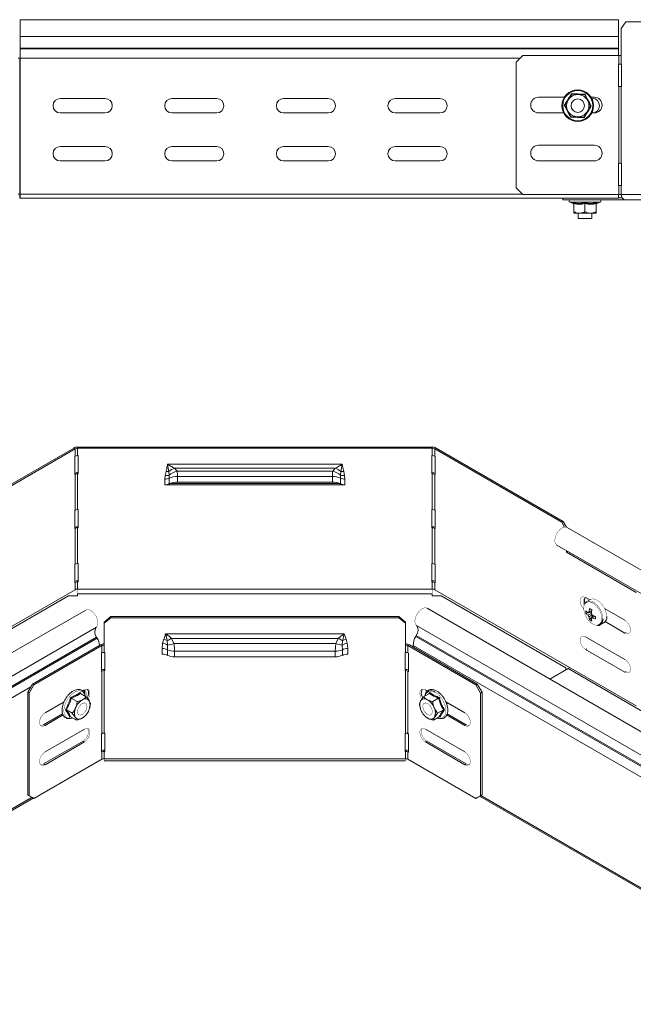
# Model space of a CAD drawing. Header units: millimetres. Extents: x 335 to 1721, y -946 to 550.
# Tile 2 of 12: x 583 to 858, y -687 to -246. Entities that reach past the tile are written whole.
import ezdxf

# ---------------------------------------------------------------- set-up
doc = ezdxf.new("R2010")
doc.units = ezdxf.units.MM
doc.linetypes.add('K5LT32768', pattern=[0])
doc.linetypes.add('K5LT32769', pattern=[0])

msp = doc.modelspace()

# ---------------------------------------------------------------- linework, layer by layer
at = {"color": 7, "linetype": 'K5LT32768', "lineweight": 15}
for p, q in [((851.38, -245.9), (583.38, -245.9)), ((583.38, -253.36), (583.38, -245.9)), ((851.38, -253.36), (851.38, -245.9)), ((854.74, -246.87), (852.62, -249.87)), ((945.96, -246.87), (854.74, -246.87)), ((852.62, -249.87), (852.62, -261.87)), ((583.38, -253.36), (851.38, -253.36)), ((583.38, -258.67), (583.38, -253.36)), ((851.38, -258.67), (851.38, -253.36)), ((583.38, -259.03), (583.38, -258.67)), ((583.38, -258.67), (851.38, -258.67)), ((583.38, -263.16), (583.38, -259.03)), ((583.38, -259.03), (851.38, -259.03)), ((851.38, -259.03), (851.38, -258.67)), ((851.38, -261.87), (851.38, -259.03)), ((583.18, -263.16), (582.51, -263.16)), ((583.18, -324.1), (583.18, -263.16)), ((583.38, -263.16), (583.18, -263.16)), ((583.38, -324.1), (583.38, -263.16)), ((808.56, -261.87), (805.56, -264.87)), ((808.56, -261.87), (851.56, -261.87)), ((851.56, -261.87), (851.56, -265.87)), ((851.56, -261.87), (852.62, -261.87)), ((852.62, -261.87), (852.62, -265.87)), ((805.56, -321.17), (805.56, -264.87)), ((851.56, -265.87), (851.33, -265.87)), ((851.33, -265.87), (851.33, -275.87)), ((851.38, -275.87), (851.38, -265.87)), ((852.62, -265.87), (851.56, -265.87)), ((852.79, -265.87), (852.62, -265.87)), ((852.79, -275.87), (852.79, -265.87)), ((851.33, -275.87), (851.56, -275.87)), ((851.56, -275.87), (851.56, -310.17)), ((851.56, -275.87), (852.62, -275.87)), ((852.62, -275.87), (852.62, -310.17)), ((852.62, -275.87), (852.79, -275.87)), ((601.38, -281.18), (621.38, -281.18)), ((651.38, -281.18), (671.38, -281.18)), ((701.38, -281.18), (721.38, -281.18)), ((751.38, -281.18), (771.38, -281.18)), ((827.11, -280.67), (815.56, -280.67)), ((827.38, -284.15), (828.93, -281.72)), ((828.93, -281.72), (830.49, -279.29)), ((830.36, -279.03), (830.49, -279.29)), ((830.49, -279.29), (833.37, -279.43)), ((833.37, -279.43), (836.26, -279.56)), ((836.42, -279.31), (836.26, -279.56)), ((836.26, -279.56), (837.58, -282.12)), ((837.58, -282.12), (838.91, -284.69)), ((840.56, -280.67), (839.17, -280.67)), ((839.46, -281.17), (839.63, -281.17)), ((827.38, -284.15), (827.08, -284.14)), ((828.7, -286.72), (827.38, -284.15)), ((838.91, -284.69), (837.35, -287.12)), ((839.2, -284.7), (838.91, -284.69)), ((621.38, -287.68), (601.38, -287.68)), ((671.38, -287.68), (651.38, -287.68)), ((721.38, -287.68), (701.38, -287.68)), ((771.38, -287.68), (751.38, -287.68)), ((815.56, -287.67), (826.83, -287.67)), ((830.03, -289.28), (828.7, -286.72)), ((830.03, -289.28), (829.87, -289.53)), ((830.03, -289.28), (832.91, -289.42)), ((832.91, -289.42), (835.8, -289.55)), ((837.35, -287.12), (835.8, -289.55)), ((835.8, -289.55), (835.93, -289.81)), ((839.46, -287.67), (840.56, -287.67)), ((601.38, -302.68), (621.38, -302.68)), ((651.38, -302.68), (671.38, -302.68)), ((701.38, -302.68), (721.38, -302.68)), ((751.38, -302.68), (771.38, -302.68)), ((840.56, -302.17), (815.56, -302.17)), ((621.38, -309.18), (601.38, -309.18)), ((671.38, -309.18), (651.38, -309.18)), ((721.38, -309.18), (701.38, -309.18)), ((771.38, -309.18), (751.38, -309.18)), ((815.56, -309.17), (840.56, -309.17)), ((851.56, -310.17), (851.33, -310.17)), ((851.33, -310.17), (851.33, -320.17)), ((851.38, -320.17), (851.38, -310.17)), ((852.62, -310.17), (851.56, -310.17)), ((852.79, -310.17), (852.62, -310.17)), ((852.79, -320.17), (852.79, -310.17)), ((805.56, -321.17), (808.56, -324.17)), ((851.33, -320.17), (851.56, -320.17)), ((851.56, -320.17), (851.56, -324.17)), ((851.56, -320.17), (852.62, -320.17)), ((852.62, -320.17), (852.62, -324.17)), ((852.62, -320.17), (852.79, -320.17)), ((583.18, -324.1), (582.51, -324.1)), ((583.18, -325.9), (583.18, -324.1)), ((583.38, -324.1), (583.18, -324.1)), ((583.38, -325.9), (583.18, -325.9)), ((583.38, -325.9), (583.38, -324.1)), ((583.38, -325.9), (851.38, -325.9)), ((851.56, -324.17), (808.56, -324.17)), ((826.38, -325.9), (826.38, -326.57)), ((851.38, -325.9), (851.38, -324.17)), ((851.38, -325.67), (853, -325.67)), ((852.62, -324.17), (851.56, -324.17)), ((948.08, -324.17), (852.62, -324.17)), ((826.38, -326.57), (854.32, -326.57)), ((829.65, -327.67), (831.13, -328.21)), ((831.14, -328.17), (831.14, -328.18)), ((831.38, -328.29), (831.38, -331.97)), ((836.38, -327.91), (836.38, -328.29)), ((836.38, -328.29), (836.38, -331.97)), ((841.38, -328.29), (841.38, -331.97)), ((841.62, -328.17), (841.62, -328.18)), ((841.63, -328.21), (843.11, -327.67)), ((949.78, -326.57), (854.32, -326.57)), ((831.38, -332.57), (831.38, -331.97)), ((831.38, -332.57), (833.88, -332.57)), ((833.38, -332.57), (833.38, -335)), ((833.38, -335), (839.38, -335)), ((833.88, -332.57), (838.88, -332.57)), ((841.38, -332.57), (838.88, -332.57)), ((839.38, -335), (839.38, -332.57)), ((841.38, -332.57), (841.38, -331.97)), ((550.48, -470.61), (607.39, -437.76)), ((551.12, -470.98), (608.02, -438.13)), ((608.02, -438.13), (607.39, -437.76)), ((608.02, -438.13), (608.02, -441.39)), ((609.08, -437.35), (609.08, -437.87)), ((609.08, -437.35), (767.99, -437.35)), ((609.08, -441.14), (609.08, -437.87)), ((609.08, -437.87), (767.99, -437.87)), ((767.99, -437.35), (767.99, -437.87)), ((767.99, -437.87), (767.99, -441.14)), ((769.05, -438.13), (769.69, -437.76)), ((769.05, -441.39), (769.05, -438.13)), ((769.05, -438.13), (825.95, -470.98)), ((769.69, -437.76), (826.59, -470.61)), ((608.02, -441.39), (607.86, -441.49)), ((607.86, -441.49), (607.86, -449.65)), ((609.32, -441.14), (609.08, -441.14)), ((609.32, -449.3), (609.32, -441.14)), ((727.64, -445.06), (649.44, -445.06)), ((767.99, -441.14), (767.76, -441.14)), ((767.76, -441.14), (767.76, -449.3)), ((769.22, -441.49), (769.05, -441.39)), ((769.22, -449.65), (769.22, -441.49)), ((607.86, -449.65), (608.02, -449.56)), ((608.02, -449.56), (608.02, -465.6)), ((609.08, -449.3), (609.08, -448.79)), ((609.32, -448.79), (609.08, -448.79)), ((609.08, -465.35), (609.08, -449.3)), ((609.08, -449.3), (609.32, -449.3)), ((648.38, -450.08), (648.74, -448.29)), ((650.03, -448.32), (650.16, -449.95)), ((724.51, -446.85), (652.56, -446.85)), ((652.56, -446.85), (653.66, -448.16)), ((723.42, -448.16), (653.66, -448.16)), ((723.42, -448.16), (724.51, -446.85)), ((726.92, -449.95), (727.04, -448.32)), ((728.33, -448.29), (728.7, -450.08)), ((767.99, -448.79), (767.76, -448.79)), ((767.76, -449.3), (767.99, -449.3)), ((767.99, -448.79), (767.99, -449.3)), ((767.99, -449.3), (767.99, -465.35)), ((769.05, -465.6), (769.05, -449.56)), ((769.05, -449.56), (769.22, -449.65)), ((648.24, -451.68), (648.38, -450.08)), ((648.24, -454.2), (648.24, -451.68)), ((728.83, -454.2), (648.24, -454.2)), ((650.16, -449.95), (650.14, -451.29)), ((650.14, -451.29), (650.14, -453.81)), ((726.64, -453.68), (650.43, -453.68)), ((723.21, -450.52), (653.87, -450.52)), ((653.87, -450.52), (653.87, -453.05)), ((723.21, -453.05), (653.87, -453.05)), ((723.21, -453.05), (723.21, -450.52)), ((726.94, -451.29), (726.92, -449.95)), ((726.94, -453.81), (726.94, -451.29)), ((728.7, -450.08), (728.83, -451.68)), ((728.83, -451.68), (728.83, -454.2)), ((608.02, -465.6), (607.86, -465.7)), ((607.86, -465.7), (607.86, -473.86)), ((609.32, -465.35), (609.08, -465.35)), ((609.32, -473.52), (609.32, -465.35)), ((767.99, -465.35), (767.76, -465.35)), ((767.76, -465.35), (767.76, -473.52)), ((769.22, -465.7), (769.05, -465.6)), ((769.22, -473.86), (769.22, -465.7)), ((825.95, -470.98), (826.59, -470.61)), ((827.21, -473.15), (825.95, -470.98)), ((826.59, -470.61), (828.1, -473.22)), ((607.86, -473.86), (608.02, -473.77)), ((608.02, -473.77), (608.02, -489.81)), ((609.08, -473.52), (609.08, -473)), ((609.32, -473), (609.08, -473)), ((609.08, -489.56), (609.08, -473.52)), ((609.08, -473.52), (609.32, -473.52)), ((767.99, -473), (767.76, -473)), ((767.76, -473.52), (767.99, -473.52)), ((767.99, -473), (767.99, -473.52)), ((767.99, -473.52), (767.99, -489.56)), ((769.05, -489.81), (769.05, -473.77)), ((769.05, -473.77), (769.22, -473.86)), ((1017.88, -582.74), (828.37, -473.34)), ((823.82, -481.22), (1013.33, -590.62)), ((828.08, -484.45), (828.08, -483.68)), ((828.71, -484.08), (828.08, -484.45)), ((859.24, -502.44), (828.08, -484.45)), ((828.71, -484.08), (828.71, -484.05)), ((829.25, -484.39), (828.71, -484.08)), ((608.02, -489.81), (607.86, -489.91)), ((607.86, -489.91), (607.86, -498.08)), ((609.32, -489.56), (609.08, -489.56)), ((609.32, -497.73), (609.32, -489.56)), ((767.99, -489.56), (767.76, -489.56)), ((767.76, -489.56), (767.76, -497.73)), ((769.22, -489.91), (769.05, -489.81)), ((769.22, -498.08), (769.22, -489.91)), ((607.86, -498.08), (608.02, -497.98)), ((608.02, -497.98), (608.02, -501.25)), ((609.08, -497.73), (609.08, -497.21)), ((609.32, -497.21), (609.08, -497.21)), ((609.08, -500.99), (609.08, -497.73)), ((609.08, -497.73), (609.32, -497.73)), ((767.99, -497.21), (767.76, -497.21)), ((767.76, -497.73), (767.99, -497.73)), ((767.99, -497.21), (767.99, -497.73)), ((767.99, -497.73), (767.99, -500.99)), ((769.05, -501.25), (769.05, -497.98)), ((769.05, -497.98), (769.22, -498.08)), ((608.02, -501.25), (548.97, -535.34)), ((767.99, -500.99), (609.08, -500.99)), ((859.24, -553.31), (769.05, -501.25)), ((605.08, -503.95), (549.26, -536.17)), ((609.08, -503.95), (605.08, -503.95)), ((609.08, -503.08), (609.08, -503.95)), ((609.08, -503.08), (767.99, -503.08)), ((767.99, -503.95), (767.99, -503.08)), ((771.99, -503.95), (767.99, -503.95)), ((827.82, -536.17), (771.99, -503.95)), ((838.5, -505.82), (836.61, -504.72)), ((838.85, -505.62), (837.21, -506.57)), ((612.76, -510.32), (423.25, -619.72)), ((955.19, -618.93), (765.69, -509.53)), ((836.78, -511.8), (839.25, -511.32)), ((854.29, -514.93), (845.16, -509.66)), ((621.04, -515.72), (624.04, -513.27)), ((624.04, -513.79), (621.04, -516.24)), ((621.04, -516.24), (621.04, -515.72)), ((624.04, -513.27), (624.04, -513.79)), ((753.04, -513.27), (624.04, -513.27)), ((753.04, -513.79), (624.04, -513.79)), ((753.04, -513.79), (753.04, -513.27)), ((753.04, -513.27), (756.04, -515.72)), ((756.04, -516.24), (753.04, -513.79)), ((756.04, -515.72), (756.04, -516.24)), ((838.46, -514.71), (840.11, -512.81)), ((839.18, -514.03), (839.44, -513.85)), ((845.42, -515.53), (854.29, -520.65)), ((428, -627.46), (617.51, -518.06)), ((621.04, -516.24), (621.04, -526.03)), ((756.04, -516.24), (756.04, -526.03)), ((950.44, -626.67), (760.94, -517.27)), ((843.21, -516.96), (844.85, -516.01)), ((428.13, -631.87), (617.63, -522.47)), ((428.37, -632.3), (617.88, -522.91)), ((617.88, -522.91), (617.63, -522.47)), ((647.2, -525.22), (647.73, -523.42)), ((648.54, -520.97), (728.54, -520.97)), ((649.25, -523.99), (649.41, -526.02)), ((651.2, -523.01), (725.87, -523.01)), ((651.2, -523.01), (652.25, -525.34)), ((724.83, -525.34), (725.87, -523.01)), ((727.66, -526.02), (727.82, -523.99)), ((729.34, -523.42), (729.88, -525.22)), ((760.81, -521.68), (760.57, -522.12)), ((950.07, -631.52), (760.57, -522.12)), ((950.31, -631.08), (760.81, -521.68)), ((836.61, -522.28), (854.29, -532.49)), ((588.93, -543.48), (619.34, -525.92)), ((589.57, -543.84), (619.98, -526.29)), ((619.34, -525.92), (619.98, -526.29)), ((619.98, -526.29), (619.98, -529.55)), ((621.04, -526.03), (621.04, -529.3)), ((646.92, -527.59), (647.2, -525.22)), ((646.92, -530.12), (646.92, -527.59)), ((649.41, -526.02), (649.38, -528.1)), ((649.38, -528.1), (649.38, -530.62)), ((652.25, -525.34), (724.83, -525.34)), ((652.54, -528.74), (724.54, -528.74)), ((652.54, -528.74), (652.54, -531.27)), ((724.54, -531.27), (724.54, -528.74)), ((727.7, -528.1), (727.66, -526.02)), ((727.7, -530.62), (727.7, -528.1)), ((729.88, -525.22), (730.16, -527.59)), ((730.16, -527.59), (730.16, -530.12)), ((756.04, -529.3), (756.04, -526.03)), ((757.74, -525.92), (757.1, -526.29)), ((757.1, -529.55), (757.1, -526.29)), ((787.51, -543.84), (757.1, -526.29)), ((788.14, -543.48), (757.74, -525.92)), ((948.9, -635.56), (759.4, -526.17)), ((759.4, -526.17), (759.4, -526.88)), ((854.29, -538.2), (836.61, -528)), ((619.98, -529.55), (619.81, -529.65)), ((619.81, -529.65), (619.81, -537.82)), ((621.27, -529.3), (621.04, -529.3)), ((621.27, -537.47), (621.27, -529.3)), ((652.54, -531.27), (724.54, -531.27)), ((756.04, -529.3), (755.8, -529.3)), ((755.8, -529.3), (755.8, -537.47)), ((757.1, -529.55), (757.26, -529.65)), ((757.26, -529.65), (757.26, -537.82)), ((619.81, -537.82), (619.98, -537.72)), ((619.98, -537.72), (619.98, -565.73)), ((621.04, -537.47), (621.04, -536.95)), ((621.27, -536.95), (621.04, -536.95)), ((621.04, -537.47), (621.04, -565.47)), ((621.04, -537.47), (621.27, -537.47)), ((756.04, -536.95), (755.8, -536.95)), ((755.8, -537.47), (756.04, -537.47)), ((756.04, -536.95), (756.04, -537.47)), ((756.04, -565.47), (756.04, -537.47)), ((757.1, -565.73), (757.1, -537.72)), ((757.26, -537.82), (757.1, -537.72)), ((820.69, -541.28), (828.84, -536.57)), ((827.82, -537.16), (827.82, -536.17)), ((1018.34, -645.97), (828.84, -536.57)), ((586.81, -547.15), (588.93, -543.48)), ((589.57, -543.84), (587.45, -547.52)), ((588.93, -543.48), (589.57, -543.84)), ((612.19, -546.13), (611.35, -546.62)), ((765.76, -546.64), (764.88, -546.13)), ((787.51, -543.84), (788.14, -543.48)), ((789.63, -547.52), (787.51, -543.84)), ((788.14, -543.48), (790.27, -547.15)), ((587.45, -547.52), (586.81, -547.15)), ((586.81, -593.12), (586.81, -547.15)), ((587.45, -593.49), (587.45, -547.52)), ((606.29, -549.82), (608.9, -551.32)), ((610.37, -547.68), (612.97, -549.18)), ((766.71, -547.68), (764.1, -549.18)), ((766.49, -547.81), (766.86, -547.26)), ((770.79, -549.82), (768.18, -551.32)), ((790.27, -547.15), (789.63, -547.52)), ((789.63, -547.52), (789.63, -593.49)), ((790.27, -547.15), (790.27, -593.12)), ((603.03, -551.42), (594.52, -556.34)), ((604.09, -555.06), (606.69, -556.56)), ((612.72, -552.08), (612.7, -552.07)), ((614.85, -552.29), (614.45, -554.13)), ((614.5, -554.21), (614.52, -554.14)), ((762.56, -554.14), (762.57, -554.21)), ((764.38, -552.07), (764.36, -552.08)), ((772.99, -555.06), (770.38, -556.56)), ((782.56, -556.34), (774.03, -551.41)), ((602.41, -556.76), (593.88, -561.69)), ((594.52, -562.05), (602.68, -557.34)), ((605.9, -558.14), (605.59, -558.27)), ((605.96, -558.16), (608.57, -559.67)), ((609.7, -557.27), (609.72, -557.28)), ((612.31, -557.9), (612.45, -557.76)), ((764.63, -557.76), (764.76, -557.9)), ((767.36, -557.28), (767.38, -557.27)), ((771.11, -558.16), (768.51, -559.67)), ((771.49, -558.27), (771.15, -558.15)), ((774.4, -557.34), (782.56, -562.05)), ((774.66, -556.76), (783.2, -561.69)), ((593.88, -561.69), (594.52, -562.05)), ((612.19, -563.69), (594.52, -573.89)), ((764.88, -563.69), (782.56, -573.89)), ((783.2, -561.69), (782.56, -562.05)), ((619.98, -565.73), (619.81, -565.82)), ((619.81, -565.82), (619.81, -573.99)), ((621.27, -565.47), (621.04, -565.47)), ((621.27, -573.64), (621.27, -565.47)), ((756.04, -565.47), (755.8, -565.47)), ((755.8, -565.47), (755.8, -573.64)), ((757.1, -565.73), (757.26, -565.82)), ((757.26, -565.82), (757.26, -573.99)), ((593.88, -579.24), (611.56, -569.04)), ((594.52, -579.61), (612.19, -569.4)), ((611.56, -569.04), (612.19, -569.4)), ((621.04, -573.64), (621.04, -573.12)), ((621.27, -573.12), (621.04, -573.12)), ((756.04, -573.12), (755.8, -573.12)), ((756.04, -573.12), (756.04, -573.64)), ((765.52, -569.04), (764.88, -569.4)), ((782.56, -579.61), (764.88, -569.4)), ((783.2, -579.24), (765.52, -569.04)), ((619.98, -577.16), (589.57, -594.71)), ((619.81, -573.99), (619.98, -573.89)), ((619.98, -573.89), (619.98, -577.16)), ((621.04, -573.64), (621.04, -576.91)), ((621.04, -573.64), (621.27, -573.64)), ((756.04, -576.91), (621.04, -576.91)), ((755.8, -573.64), (756.04, -573.64)), ((756.04, -576.91), (756.04, -573.64)), ((757.1, -577.16), (757.1, -573.89)), ((757.26, -573.99), (757.1, -573.89)), ((787.51, -594.71), (757.1, -577.16)), ((593.88, -579.24), (594.52, -579.61)), ((621.04, -577.92), (756.04, -577.92)), ((783.2, -579.24), (782.56, -579.61)), ((429.17, -686.94), (589.24, -594.53)), ((586.81, -593.12), (587.45, -593.49)), ((588.93, -594.35), (586.81, -593.12)), ((587.45, -593.49), (589.57, -594.71)), ((589.57, -594.71), (588.93, -594.35)), ((787.51, -594.71), (789.63, -593.49)), ((788.14, -594.35), (787.51, -594.71)), ((790.27, -593.12), (788.14, -594.35)), ((789.2, -593.74), (949.28, -686.15)), ((789.63, -593.49), (790.27, -593.12))]:
    msp.add_line(p, q, dxfattribs=at)
at = {"color": 8, "linetype": 'K5LT32769', "lineweight": 15, "true_color": 0x808080}
for p, q in [((583.38, -263.16), (807.26, -263.16)), ((583.38, -324.1), (808.49, -324.1)), ((843.11, -327.67), (829.65, -327.67)), ((607.86, -449.46), (608.02, -449.56)), ((769.05, -449.56), (769.22, -449.46)), ((607.86, -473.67), (608.02, -473.77)), ((769.05, -473.77), (769.22, -473.67)), ((607.86, -497.88), (608.02, -497.98)), ((769.05, -497.98), (769.22, -497.88)), ((854.81, -520.35), (854.29, -520.65)), ((837.13, -527.7), (836.61, -528)), ((619.81, -537.62), (619.98, -537.72)), ((757.1, -537.72), (757.26, -537.62)), ((854.81, -537.9), (854.29, -538.2)), ((429.54, -636.35), (588.19, -544.77)), ((619.81, -573.8), (619.98, -573.89)), ((757.1, -573.89), (757.26, -573.8)), ((429.54, -686.11), (588.72, -594.22)), ((948.9, -685.32), (789.73, -593.43))]:
    msp.add_line(p, q, dxfattribs=at)
at = {"color": 7, "linetype": 'K5LT32768', "const_width": 0.15}
for points in [[(828.37, -473.34), (827.78, -473.14), (826.93, -473.21), (826.03, -473.61), (825.12, -474.31), (824.3, -475.24), (823.62, -476.35), (823.14, -477.52), (822.9, -478.68), (822.92, -479.73), (823.2, -480.58), (823.72, -481.16), (823.82, -481.22)], [(829.36, -484.72), (829.33, -484.63), (829.25, -484.39)], [(609.08, -500.99), (609.08, -501.25), (609.08, -501.53), (609.08, -501.82), (609.08, -502.11), (609.08, -502.4), (609.08, -502.66), (609.08, -502.89), (609.08, -503.08)], [(767.99, -503.08), (767.99, -502.89), (767.99, -502.66), (767.99, -502.4), (767.99, -502.11), (767.99, -501.82), (767.99, -501.53), (767.99, -501.25), (767.99, -500.99)], [(836.61, -504.72), (835.76, -504.41), (835.02, -504.47), (834.47, -504.92), (834.17, -505.68), (834.17, -506.67), (834.47, -507.77), (835.02, -508.85), (835.76, -509.78), (835.82, -509.83)], [(836.93, -504.91), (836.31, -504.98), (835.79, -505.39), (835.52, -506.1), (835.52, -507.02), (835.79, -508.04), (835.96, -508.42)], [(846.09, -513.26), (845.96, -511.97), (845.57, -510.6), (844.94, -509.24), (844.12, -507.99), (843.16, -506.91), (842.12, -506.08), (841.06, -505.54), (840.04, -505.34), (839.15, -505.48), (838.85, -505.62)], [(617.51, -518.06), (617.98, -517.44), (618.22, -516.55), (618.2, -515.48), (617.93, -514.31), (617.41, -513.14), (616.71, -512.06), (615.87, -511.16), (614.96, -510.5), (614.05, -510.16), (613.23, -510.14), (612.76, -510.32)], [(765.69, -509.53), (765.21, -509.35), (764.39, -509.37), (763.48, -509.71), (762.58, -510.37), (761.73, -511.27), (761.03, -512.35), (760.52, -513.53), (760.24, -514.69), (760.22, -515.76), (760.46, -516.65), (760.94, -517.27)], [(836.15, -507.9), (836.1, -508.02), (835.85, -509.01), (835.85, -510.19), (836.1, -511.49), (836.59, -512.81), (837.29, -514.07), (838.16, -515.2), (839.13, -516.13), (840.15, -516.79), (841.16, -517.15), (841.84, -517.21)], [(854.29, -520.65), (855.13, -520.96), (855.88, -520.9), (856.43, -520.45), (856.72, -519.69), (856.72, -518.7), (856.43, -517.6), (855.88, -516.52), (855.13, -515.59), (854.29, -514.93)], [(843.21, -516.96), (843.3, -516.9), (843.35, -516.86)], [(836.61, -528), (835.76, -527.34), (835.02, -526.41), (834.47, -525.33), (834.17, -524.23), (834.17, -523.23), (834.47, -522.47), (835.02, -522.03), (835.76, -521.96), (836.61, -522.28)], [(854.29, -532.49), (855.13, -533.15), (855.88, -534.07), (856.43, -535.15), (856.72, -536.25), (856.72, -537.25), (856.43, -538.01), (855.88, -538.45), (855.13, -538.52), (854.29, -538.2)], [(612.1, -546.18), (612.21, -546.22), (612.72, -546.63), (613, -547.34), (613, -548.26), (612.8, -549.08)], [(613.8, -550.24), (614.34, -549.18), (614.63, -548.08), (614.63, -547.09), (614.34, -546.32), (613.79, -545.88), (613.04, -545.82), (612.19, -546.13)], [(764.88, -546.13), (764.03, -545.82), (763.29, -545.88), (762.74, -546.32), (762.44, -547.09), (762.44, -548.08), (762.74, -549.18), (763.28, -550.24)], [(765.41, -546.94), (765.45, -546.55), (765.46, -546.47)], [(611.1, -557.17), (611.83, -556.64), (612.48, -555.87), (612.98, -554.96), (613.27, -554.01), (613.3, -553.14), (613.08, -552.46), (612.63, -552.04), (612.01, -551.94), (611.29, -552.17), (610.56, -552.7), (609.91, -553.47), (609.41, -554.38), (609.13, -555.33), (609.09, -556.2), (609.31, -556.88), (609.76, -557.3), (610.38, -557.4), (611.1, -557.17)], [(609.09, -555.9), (609.22, -554.99), (609.59, -554.04), (610.15, -553.17), (610.85, -552.48), (611.58, -552.06), (612.28, -551.95), (612.84, -552.17), (613.21, -552.69), (613.34, -553.46), (613.21, -554.37), (612.84, -555.32), (612.28, -556.19), (611.58, -556.88), (610.85, -557.31), (610.15, -557.41), (609.59, -557.19), (609.22, -556.67), (609.09, -555.9)], [(763.74, -553.46), (763.87, -552.69), (764.24, -552.17), (764.8, -551.95), (765.49, -552.06), (766.23, -552.48), (766.92, -553.17), (767.49, -554.04), (767.85, -554.99), (767.98, -555.9), (767.85, -556.67), (767.49, -557.19), (766.92, -557.41), (766.23, -557.31), (765.49, -556.88), (764.8, -556.19), (764.24, -555.32), (763.87, -554.37), (763.74, -553.46)], [(765.78, -552.17), (765.06, -551.94), (764.44, -552.04), (764, -552.46), (763.78, -553.14), (763.81, -554.01), (764.09, -554.96), (764.59, -555.87), (765.25, -556.64), (765.98, -557.17), (766.7, -557.4), (767.32, -557.3), (767.76, -556.88), (767.98, -556.2), (767.95, -555.33), (767.67, -554.38), (767.17, -553.47), (766.51, -552.7), (765.78, -552.17)], [(594.52, -556.34), (593.67, -557), (592.93, -557.92), (592.37, -559), (592.08, -560.11), (592.08, -561.1), (592.37, -561.86), (592.93, -562.3), (593.67, -562.37), (594.52, -562.05)], [(782.56, -562.05), (783.41, -562.37), (784.15, -562.3), (784.7, -561.86), (785, -561.1), (785, -560.11), (784.7, -559), (784.15, -557.92), (783.41, -557), (782.56, -556.34)], [(593.88, -561.69), (593.03, -562), (592.48, -561.99)], [(611.56, -569.04), (612.41, -568.38), (613.15, -567.45), (613.7, -566.37), (614, -565.27), (614, -564.27), (613.7, -563.51), (613.6, -563.38)], [(612.19, -569.4), (613.04, -568.74), (613.79, -567.82), (614.34, -566.74), (614.63, -565.63), (614.63, -564.64), (614.34, -563.88), (613.79, -563.44), (613.04, -563.37), (612.19, -563.69)], [(764.88, -569.4), (764.03, -568.74), (763.29, -567.82), (762.74, -566.74), (762.44, -565.63), (762.44, -564.64), (762.74, -563.88), (763.29, -563.44), (764.03, -563.37), (764.88, -563.69)], [(765.52, -569.04), (764.67, -568.38), (763.93, -567.45), (763.37, -566.37), (763.08, -565.27), (763.08, -564.27), (763.37, -563.51), (763.48, -563.38)], [(783.2, -561.69), (784.04, -562), (784.6, -561.99)], [(594.52, -573.89), (593.67, -574.55), (592.93, -575.48), (592.37, -576.56), (592.08, -577.66), (592.08, -578.65), (592.37, -579.42), (592.93, -579.86), (593.67, -579.92), (594.52, -579.61)], [(621.04, -577.92), (621.04, -577.89), (621.04, -577.76), (621.04, -577.55), (621.04, -577.26), (621.04, -576.91)], [(756.04, -576.91), (756.04, -577.26), (756.04, -577.55), (756.04, -577.76), (756.04, -577.89), (756.04, -577.92)], [(782.56, -573.89), (783.41, -574.55), (784.15, -575.48), (784.7, -576.56), (785, -577.66), (785, -578.65), (784.7, -579.42), (784.15, -579.86), (783.41, -579.92), (782.56, -579.61)], [(592.48, -579.55), (593.03, -579.56), (593.88, -579.24)], [(784.6, -579.55), (784.04, -579.56), (783.2, -579.24)]]:
    msp.add_lwpolyline(points, dxfattribs=at)
at = {"color": 8, "linetype": 'K5LT32769', "true_color": 0x808080, "const_width": 0.15}
for points in [[(843.98, -514.3), (843.85, -513.05), (843.47, -511.74), (842.87, -510.43), (842.08, -509.23), (841.16, -508.19), (840.15, -507.39), (839.13, -506.87), (838.16, -506.67), (837.29, -506.81), (836.59, -507.27), (836.15, -507.9)], [(844.45, -514.21), (844.32, -512.92), (843.92, -511.55), (843.3, -510.19), (842.48, -508.94), (841.52, -507.86), (840.47, -507.03), (839.41, -506.49), (838.4, -506.29), (837.5, -506.43), (837.19, -506.58)], [(612.38, -548.84), (612.35, -548.67), (611.96, -547.71), (611.34, -547.01), (610.53, -546.61), (609.56, -546.54), (608.5, -546.8), (607.4, -547.38), (606.31, -548.25), (605.3, -549.35), (604.43, -550.63), (603.73, -552.02), (603.24, -553.44), (603, -554.83), (603.01, -556.1), (603.28, -557.18), (603.79, -558.02), (604.51, -558.57), (605.4, -558.8), (606.42, -558.71), (606.75, -558.61)], [(770.33, -558.61), (771.18, -558.8), (772.14, -558.73), (772.95, -558.33), (773.57, -557.63), (773.96, -556.66), (774.1, -555.48), (773.99, -554.15), (773.62, -552.73), (773.03, -551.31), (772.23, -549.97), (771.28, -548.77), (770.23, -547.78), (769.13, -547.06)]]:
    msp.add_lwpolyline(points, dxfattribs=at)
at = {"color": 7, "linetype": 'K5LT32768', "lineweight": 15}
for radius in [7.1, 6.73, 3]:
    msp.add_circle((833.14, -284.42), radius, dxfattribs=at)
for centre, radius, start, end in [((601.38, -284.43), 3.25, 90, 270), ((621.38, -284.43), 3.25, 270, 90), ((651.38, -284.43), 3.25, 90, 270), ((671.38, -284.43), 3.25, 270, 90), ((701.38, -284.43), 3.25, 90, 270), ((721.38, -284.43), 3.25, 270, 90), ((751.38, -284.43), 3.25, 90, 270), ((771.38, -284.43), 3.25, 270, 90), ((815.56, -284.17), 3.5, 90, 270), ((833.14, -284.42), 5, 147.3624, 207.3624), ((833.14, -284.42), 5, 87.3624, 147.3624), ((833.14, -284.42), 5, 27.3624, 87.3624), ((833.14, -284.42), 5, 327.3624, 27.3624), ((839.63, -284.42), 3.25, 270, 90), ((840.56, -284.17), 3.5, 270, 90), ((833.14, -284.42), 5, 207.3624, 267.3624), ((833.14, -284.42), 5, 267.3624, 327.3624), ((601.38, -305.93), 3.25, 90, 270), ((621.38, -305.93), 3.25, 270, 90), ((651.38, -305.93), 3.25, 90, 270), ((671.38, -305.93), 3.25, 270, 90), ((701.38, -305.93), 3.25, 90, 270), ((721.38, -305.93), 3.25, 270, 90), ((751.38, -305.93), 3.25, 90, 270), ((771.38, -305.93), 3.25, 270, 90), ((815.56, -305.67), 3.5, 90, 270), ((840.56, -305.67), 3.5, 270, 90), ((854.74, -324.47), 2.14, 171.9497, 258.5783), ((829.85, -327.14), 0.567, 90, 250), ((831.02, -328.55), 0.36, 7.1727, 72.3313), ((841.74, -328.55), 0.36, 108.0655, 172.8595), ((842.91, -327.14), 0.567, 290, 90), ((609.01, -440.82), 3.46, 88.8561, 118.0406), ((609.04, -440.04), 2.16, 88.8557, 118.041), ((768.06, -440.82), 3.46, 61.9601, 91.1439), ((768.04, -440.04), 2.16, 61.96, 91.1441), ((609.04, -443.3), 2.16, 88.8557, 118.041), ((768.04, -443.3), 2.16, 61.96, 91.1441), ((609.06, -452.58), 3.79, 89.5869, 108.4398), ((609.04, -451.47), 2.16, 88.8557, 118.041), ((649.5, -443.76), 4.59, 260.5521, 276.6715), ((654.86, -453.72), 7.25, 108.5037, 131.8069), ((655.12, -455.33), 7.32, 101.5348, 132.6865), ((721.95, -455.33), 7.32, 47.3136, 78.4648), ((722.21, -453.72), 7.25, 48.1921, 71.4972), ((727.58, -443.76), 4.59, 263.3288, 279.4483), ((768.02, -452.58), 3.79, 71.5598, 90.4142), ((768.04, -451.47), 2.16, 61.96, 91.1441), ((648.3, -447.15), 4.52, 269.2599, 293.9531), ((648.3, -449.68), 4.52, 269.2599, 293.9531), ((648.96, -445.82), 4.3, 262.2587, 286.2225), ((653.75, -459.42), 8.9, 89.2592, 113.954), ((652.98, -459.87), 6.69, 112.4027, 115.1712), ((653.78, -462.16), 9.11, 89.4515, 111.5216), ((723.33, -459.42), 8.9, 66.0463, 90.7407), ((723.3, -462.16), 9.11, 68.4786, 90.5483), ((724.08, -459.89), 6.71, 64.8348, 67.5945), ((728.12, -445.82), 4.3, 253.7772, 277.7423), ((728.77, -447.15), 4.52, 246.0459, 270.7407), ((728.77, -449.68), 4.52, 246.0459, 270.7407), ((609.04, -467.51), 2.16, 88.8557, 118.041), ((768.04, -467.51), 2.16, 61.96, 91.1441), ((609.06, -476.79), 3.79, 89.5869, 108.4398), ((609.04, -475.68), 2.16, 88.8557, 118.041), ((768.02, -476.79), 3.79, 71.5598, 90.4142), ((768.04, -475.68), 2.16, 61.96, 91.1441), ((609.04, -491.72), 2.16, 88.8557, 118.041), ((768.04, -491.72), 2.16, 61.96, 91.1441), ((609.06, -501), 3.79, 89.5869, 108.4398), ((609.04, -499.89), 2.16, 88.8557, 118.041), ((768.02, -501), 3.79, 71.5598, 90.4142), ((768.04, -499.89), 2.16, 61.96, 91.1441), ((609.04, -503.16), 2.16, 88.8557, 118.041), ((768.04, -503.16), 2.16, 61.96, 91.1441), ((838.64, -506.32), 2.55, 146.6646, 205.6598), ((843.71, -511.22), 6.96, 175.2207, 184.7793), ((841.64, -506.31), 6.51, 221.6656, 233.1256), ((838.19, -511.79), 0.53, 91.1092, 148.9016), ((850.71, -512.67), 12.62, 166.2357, 173.6063), ((849.33, -491.99), 20.75, 238.402, 241.6033), ((851.72, -513.25), 12.62, 166.2357, 173.6063), ((841.64, -507.47), 6.51, 221.6656, 233.1256), ((840.15, -511.79), 2.58, 200.0881, 219.9119), ((844.64, -512.67), 6.51, 186.8771, 198.3362), ((842.43, -509), 6.96, 235.2228, 244.7826), ((837.2, -513.5), 2.58, 20.0881, 39.9119), ((839.17, -513.5), 0.53, 271.1092, 328.9016), ((845.65, -513.25), 6.51, 186.8771, 198.3362), ((844.68, -501.05), 12.62, 246.3963, 253.7664), ((844.68, -502.21), 12.62, 246.3963, 253.7664), ((861.89, -513.74), 20.75, 178.3991, 181.6009), ((843.23, -513.62), 2.89, 304.2031, 7.1091), ((620.56, -520.18), 3.72, 145.2363, 218.0458), ((757.88, -519.39), 3.72, 321.9542, 34.7637), ((609.87, -527.47), 9.22, 8.3826, 29.6798), ((646.07, -530.21), 6.99, 62.9196, 76.2458), ((641.3, -505.68), 19.96, 293.4942, 299.7548), ((735.78, -505.69), 19.96, 240.2453, 246.5062), ((731, -530.21), 6.99, 103.7536, 117.08), ((767.98, -526.45), 8.59, 149.7173, 178.1225), ((620.97, -528.98), 3.46, 88.8557, 118.0403), ((620.99, -528.2), 2.16, 88.8567, 118.0397), ((646.99, -533.47), 5.88, 66.0466, 90.7405), ((646.11, -531.72), 6.59, 59.8936, 80.4661), ((652.44, -521.21), 7.54, 246.0463, 270.7404), ((646.86, -509.09), 17.12, 278.57, 288.3456), ((724.64, -521.21), 7.54, 269.2594, 293.9537), ((730.22, -509.09), 17.13, 251.6545, 261.4298), ((730.97, -531.72), 6.59, 99.5339, 120.1062), ((730.08, -533.47), 5.88, 89.2596, 113.9535), ((756.11, -528.98), 3.46, 61.9603, 91.1437), ((756.08, -528.2), 2.16, 61.9606, 91.1436), ((620.99, -531.46), 2.16, 88.8567, 118.0397), ((646.99, -536), 5.88, 66.0466, 90.7405), ((652.44, -523.73), 7.54, 246.0463, 270.7404), ((724.64, -523.73), 7.54, 269.2594, 293.9537), ((730.08, -536), 5.88, 89.2596, 113.9535), ((756.08, -531.46), 2.16, 61.9606, 91.1436), ((621.01, -540.74), 3.79, 89.5851, 108.4409), ((620.99, -539.63), 2.16, 88.8567, 118.0397), ((756.07, -540.74), 3.79, 71.5598, 90.4138), ((756.08, -539.63), 2.16, 61.9606, 91.1436), ((828.11, -535.44), 1.35, 302.4418, 333.5068), ((610.03, -547.48), 2.38, 343.8048, 31.9997), ((610.58, -547.51), 3.46, 322.4782, 29.125), ((766.49, -547.51), 3.45, 150.8483, 217.23), ((615.18, -556.93), 7.48, 120.6991, 158.4961), ((612.61, -552.19), 2.11, 35.0548, 126.5092), ((609.87, -552.9), 4.86, 332.3444, 23.1897), ((767.21, -552.9), 4.86, 156.8107, 207.6556), ((764.46, -552.19), 2.11, 53.4913, 144.9444), ((761.9, -556.93), 7.48, 21.5039, 59.3009), ((612.53, -556.44), 4.86, 152.3449, 203.1892), ((607.22, -552.41), 7.48, 300.6991, 338.4961), ((769.86, -552.41), 7.48, 201.5038, 239.3009), ((764.55, -556.44), 4.86, 336.8108, 27.6555), ((771.53, -552.27), 3.08, 350.4984, 10.4107), ((609.78, -557.15), 2.11, 215.055, 306.509), ((767.3, -557.15), 2.11, 233.4914, 324.9441), ((620.99, -567.64), 2.16, 88.8567, 118.0397), ((756.08, -567.64), 2.16, 61.9606, 91.1436), ((621.01, -576.91), 3.79, 89.5851, 108.4409), ((756.07, -576.91), 3.79, 71.5598, 90.4138), ((620.99, -575.8), 2.16, 88.8567, 118.0397), ((620.99, -579.07), 2.16, 88.8567, 118.0397), ((756.08, -575.8), 2.16, 61.9606, 91.1436), ((756.08, -579.07), 2.16, 61.9606, 91.1436)]:
    msp.add_arc(centre, radius, start, end, dxfattribs=at)
at = {"color": 8, "linetype": 'K5LT32769', "lineweight": 15, "true_color": 0x808080}
for centre, radius, start, end in [((841.49, -514.71), 2.52, 277.8745, 9.5227), ((841.35, -514.49), 3.11, 310.0919, 5.0836), ((767.47, -549.33), 2.82, 53.9063, 170.003)]:
    msp.add_arc(centre, radius, start, end, dxfattribs=at)
at = {"color": 7, "linetype": 'K5LT32768', "lineweight": 15}
for points, knots in [([(827.08, -284.14), (827.21, -283.94), (827.86, -282.95), (828.97, -281.23), (829.92, -279.73), (830.36, -279.03)], [0, 0, 0, 0, 0.118084, 0.592258, 1, 1, 1, 1]), ([(830.36, -279.03), (830.59, -279.05), (831.78, -279.11), (833.82, -279.21), (835.59, -279.28), (836.42, -279.31)], [0, 0, 0, 0, 0.118084, 0.59226, 1, 1, 1, 1]), ([(836.42, -279.31), (836.52, -279.52), (837.06, -280.58), (837.99, -282.4), (838.82, -283.97), (839.2, -284.7)], [0, 0, 0, 0, 0.118082, 0.592259, 1, 1, 1, 1]), ([(829.87, -289.53), (829.77, -289.32), (829.23, -288.26), (828.3, -286.44), (827.47, -284.87), (827.08, -284.14)], [0, 0, 0, 0, 0.118082, 0.592259, 1, 1, 1, 1]), ([(839.2, -284.7), (839.07, -284.9), (838.43, -285.89), (837.31, -287.61), (836.37, -289.11), (835.93, -289.81)], [0, 0, 0, 0, 0.118084, 0.592259, 1, 1, 1, 1]), ([(835.93, -289.81), (835.7, -289.79), (834.51, -289.73), (832.47, -289.63), (830.69, -289.56), (829.87, -289.53)], [0, 0, 0, 0, 0.118084, 0.59226, 1, 1, 1, 1]), ([(831.13, -327.91), (831.33, -327.95), (832.36, -328.16), (834.14, -328.31), (835.67, -328.04), (836.38, -327.91)], [0, 0, 0, 0, 0.118084, 0.592258, 1, 1, 1, 1]), ([(831.13, -327.91), (831.13, -327.91), (831.17, -327.93), (831.23, -327.97), (831.31, -328.06), (831.37, -328.17), (831.38, -328.25), (831.38, -328.29)], [0, 0, 0, 0, 0.007918, 0.267527, 0.528607, 0.763821, 1, 1, 1, 1]), ([(836.38, -328.29), (835.56, -328.42), (833.89, -328.68), (832.23, -328.42), (831.38, -328.29)], [0, 0, 0, 0, 0.49215, 1, 1, 1, 1]), ([(836.38, -327.91), (836.58, -327.95), (837.61, -328.16), (839.37, -328.31), (840.92, -328.04), (841.63, -327.91)], [0, 0, 0, 0, 0.118084, 0.592257, 1, 1, 1, 1]), ([(841.38, -328.29), (840.56, -328.42), (838.89, -328.68), (837.23, -328.42), (836.38, -328.29)], [0, 0, 0, 0, 0.49215, 1, 1, 1, 1]), ([(841.38, -328.29), (841.38, -328.25), (841.39, -328.17), (841.45, -328.06), (841.53, -327.97), (841.6, -327.93), (841.63, -327.91), (841.63, -327.91)], [0, 0, 0, 0, 0.236179, 0.471393, 0.732473, 0.992082, 1, 1, 1, 1]), ([(831.38, -331.97), (832.12, -332.25), (832.94, -332.56), (833.79, -332.57), (833.88, -332.57)], [0, 0, 0, 0, 0.896036, 1, 1, 1, 1]), ([(833.88, -332.57), (834.57, -332.49), (835.42, -332.39), (836.22, -332.04), (836.38, -331.97)], [0, 0, 0, 0, 0.801465, 1, 1, 1, 1]), ([(836.38, -331.97), (837.12, -332.25), (837.94, -332.56), (838.79, -332.57), (838.88, -332.57)], [0, 0, 0, 0, 0.896036, 1, 1, 1, 1]), ([(838.88, -332.57), (839.57, -332.49), (840.42, -332.39), (841.22, -332.04), (841.38, -331.97)], [0, 0, 0, 0, 0.801465, 1, 1, 1, 1]), ([(648.74, -448.29), (648.92, -447.49), (649.15, -446.49), (649.36, -445.43), (649.42, -445.16), (649.43, -445.08), (649.44, -445.06), (649.44, -445.06)], [0, 0, 0, 0, 0.744534, 0.925347, 0.981127, 0.995072, 1, 1, 1, 1]), ([(649.44, -445.06), (649.44, -445.06), (649.65, -446.21), (649.84, -447.27), (650.03, -448.32)], [0, 0, 0, 0, 0.005368, 1, 1, 1, 1]), ([(649.44, -445.06), (649.44, -445.06), (649.98, -445.41), (651.04, -446.06), (652.06, -446.58), (652.56, -446.85)], [0, 0, 0, 0, 0.004141, 0.506197, 1, 1, 1, 1]), ([(724.51, -446.85), (725.02, -446.58), (726.03, -446.06), (727.1, -445.41), (727.63, -445.06), (727.64, -445.06)], [0, 0, 0, 0, 0.493804, 0.995861, 1, 1, 1, 1]), ([(727.04, -448.32), (727.24, -447.27), (727.43, -446.21), (727.64, -445.06), (727.64, -445.06)], [0, 0, 0, 0, 0.994632, 1, 1, 1, 1]), ([(727.64, -445.06), (727.64, -445.06), (727.7, -445.34), (727.91, -446.41), (728.15, -447.49), (728.33, -448.29)], [0, 0, 0, 0, 0.004928, 0.255466, 1, 1, 1, 1]), ([(653.66, -448.16), (653.72, -448.53), (653.84, -449.21), (653.86, -450.12), (653.87, -450.52)], [0, 0, 0, 0, 0.554276, 1, 1, 1, 1]), ([(723.21, -450.52), (723.22, -450.12), (723.23, -449.21), (723.35, -448.53), (723.42, -448.16)], [0, 0, 0, 0, 0.445724, 1, 1, 1, 1]), ([(837.2, -506.61), (837.09, -506.67), (836.72, -506.86), (836.38, -507.25), (836.24, -507.63), (836.21, -507.71)], [0, 0, 0, 0, 0.255239, 0.837079, 1, 1, 1, 1]), ([(838.13, -511.32), (838.1, -511.34), (837.96, -511.4), (837.83, -511.47), (837.73, -511.52)], [0, 0, 0, 0, 0.280143, 1, 1, 1, 1]), ([(838.18, -511.26), (838.27, -511.22), (838.66, -511.03), (839.05, -510.84), (839.35, -510.69)], [0, 0, 0, 0, 0.226424, 1, 1, 1, 1]), ([(837.73, -512.68), (837.83, -512.63), (838.33, -512.38), (838.84, -512.13), (839.25, -511.93)], [0, 0, 0, 0, 0.190136, 1, 1, 1, 1]), ([(839.59, -512.5), (839.21, -512.76), (838.74, -513.07), (838.27, -513.39), (838.18, -513.45)], [0, 0, 0, 0, 0.810791, 1, 1, 1, 1]), ([(840.74, -513.01), (840.45, -513.21), (840.08, -513.46), (839.71, -513.71), (839.62, -513.77)], [0, 0, 0, 0, 0.779853, 1, 1, 1, 1]), ([(842.06, -517.26), (842.13, -517.26), (842.51, -517.29), (842.98, -517.14), (843.29, -516.88), (843.36, -516.82)], [0, 0, 0, 0, 0.130059, 0.787699, 1, 1, 1, 1]), ([(647.73, -523.42), (647.92, -522.88), (648.2, -522.07), (648.45, -521.25), (648.54, -520.97), (648.54, -520.97)], [0, 0, 0, 0, 0.661515, 0.993935, 1, 1, 1, 1]), ([(648.54, -520.97), (648.54, -520.97), (649, -521.27), (649.91, -521.9), (650.77, -522.64), (651.2, -523.01)], [0, 0, 0, 0, 0.00449, 0.506465, 1, 1, 1, 1]), ([(648.54, -520.97), (648.54, -520.97), (648.66, -521.45), (648.91, -522.43), (649.14, -523.47), (649.25, -523.99)], [0, 0, 0, 0, 0.006033, 0.505781, 1, 1, 1, 1]), ([(725.87, -523.01), (726.3, -522.64), (727.17, -521.9), (728.08, -521.27), (728.53, -520.97), (728.54, -520.97)], [0, 0, 0, 0, 0.493536, 0.99551, 1, 1, 1, 1]), ([(727.82, -523.99), (727.94, -523.47), (728.17, -522.43), (728.41, -521.45), (728.54, -520.97), (728.54, -520.97)], [0, 0, 0, 0, 0.494219, 0.993968, 1, 1, 1, 1]), ([(728.54, -520.97), (728.54, -520.97), (728.63, -521.25), (728.88, -522.07), (729.16, -522.88), (729.34, -523.42)], [0, 0, 0, 0, 0.006065, 0.338486, 1, 1, 1, 1]), ([(652.25, -525.34), (652.35, -526.1), (652.52, -527.3), (652.53, -528.36), (652.54, -528.74)], [0, 0, 0, 0, 0.634777, 1, 1, 1, 1]), ([(724.54, -528.74), (724.54, -528.36), (724.56, -527.3), (724.72, -526.1), (724.83, -525.34)], [0, 0, 0, 0, 0.365223, 1, 1, 1, 1]), ([(612.44, -548.88), (612.43, -548.73), (612.37, -548.17), (612.02, -547.38), (611.39, -546.58), (610.56, -546.08), (609.62, -545.88), (608.6, -545.97), (607.54, -546.34), (606.46, -546.98), (605.41, -547.87), (604.44, -548.96), (603.6, -550.21), (602.93, -551.55), (602.44, -552.94), (602.18, -554.3), (602.14, -555.6), (602.35, -556.76), (602.81, -557.74), (603.5, -558.47), (604.36, -558.9), (605.33, -559.02), (606.15, -558.93), (606.65, -558.71), (606.81, -558.65)], [0, 0, 0, 0, 0.018425, 0.068086, 0.116724, 0.163429, 0.209053, 0.254945, 0.30234, 0.350978, 0.400014, 0.448972, 0.497833, 0.546682, 0.595607, 0.644707, 0.69409, 0.743788, 0.793321, 0.841533, 0.887831, 0.93337, 0.979563, 1, 1, 1, 1]), ([(770.26, -558.65), (770.35, -558.69), (770.8, -558.91), (771.62, -559.02), (772.64, -558.93), (773.52, -558.5), (774.2, -557.82), (774.66, -556.93), (774.91, -555.85), (774.93, -554.61), (774.72, -553.27), (774.28, -551.88), (773.65, -550.52), (772.85, -549.25), (771.91, -548.11), (770.87, -547.17), (769.95, -546.56), (769.01, -546.14), (768.08, -545.89), (767.03, -545.92), (766.11, -546.27), (765.38, -546.9), (764.89, -547.75), (764.63, -548.44), (764.61, -548.86), (764.61, -548.89)], [0, 0, 0, 0, 0.011276, 0.060913, 0.109717, 0.156641, 0.202241, 0.247913, 0.294992, 0.343424, 0.392385, 0.441286, 0.490086, 0.538857, 0.587694, 0.636686, 0.686044, 0.712134, 0.76163, 0.810745, 0.858145, 0.903908, 0.949417, 0.996109, 1, 1, 1, 1]), ([(603.62, -555.01), (603.74, -554.82), (604.34, -553.82), (605.23, -552.03), (605.71, -550.3), (605.93, -549.51)], [0, 0, 0, 0, 0.118084, 0.592258, 1, 1, 1, 1]), ([(606.29, -549.82), (606.02, -550.73), (605.48, -552.59), (604.56, -554.22), (604.09, -555.06)], [0, 0, 0, 0, 0.492148, 1, 1, 1, 1]), ([(605.93, -549.51), (606.13, -549.44), (607.11, -549.09), (608.66, -548.4), (609.72, -547.62), (610.21, -547.26)], [0, 0, 0, 0, 0.118084, 0.59226, 1, 1, 1, 1]), ([(605.93, -549.51), (605.93, -549.51), (605.96, -549.54), (606.01, -549.6), (606.1, -549.68), (606.2, -549.76), (606.26, -549.8), (606.29, -549.82)], [0, 0, 0, 0, 0.007925, 0.267542, 0.528592, 0.763815, 1, 1, 1, 1]), ([(610.37, -547.68), (609.79, -548.08), (608.62, -548.9), (607.08, -549.51), (606.29, -549.82)], [0, 0, 0, 0, 0.492147, 1, 1, 1, 1]), ([(608.9, -551.32), (609.13, -551.27), (610.03, -551.07), (610.8, -550.74), (611.36, -550.5)], [0, 0, 0, 0, 0.263253, 1, 1, 1, 1]), ([(610.21, -547.26), (610.32, -547.41), (610.47, -547.6), (610.58, -547.78), (610.6, -547.81)], [0, 0, 0, 0, 0.772394, 1, 1, 1, 1]), ([(610.21, -547.26), (610.21, -547.26), (610.21, -547.31), (610.21, -547.4), (610.24, -547.52), (610.29, -547.62), (610.34, -547.66), (610.37, -547.68)], [0, 0, 0, 0, 0.007921, 0.267521, 0.528591, 0.763805, 1, 1, 1, 1]), ([(611.36, -550.5), (611.46, -550.44), (612.12, -550.08), (612.62, -549.61), (612.96, -549.2), (612.97, -549.18)], [0, 0, 0, 0, 0.148486, 0.965575, 1, 1, 1, 1]), ([(612.97, -549.18), (613.45, -549.75), (613.97, -550.39), (614.3, -550.92), (614.34, -550.98)], [0, 0, 0, 0, 0.896036, 1, 1, 1, 1]), ([(614.34, -550.98), (614.54, -551.37), (614.79, -551.86), (614.84, -552.22), (614.85, -552.29)], [0, 0, 0, 0, 0.801463, 1, 1, 1, 1]), ([(762.23, -552.29), (762.31, -551.94), (762.4, -551.56), (762.71, -551.03), (762.74, -550.98)], [0, 0, 0, 0, 0.896037, 1, 1, 1, 1]), ([(762.74, -550.98), (763.05, -550.52), (763.45, -549.95), (763.99, -549.31), (764.1, -549.18)], [0, 0, 0, 0, 0.801463, 1, 1, 1, 1]), ([(765.72, -550.5), (765.62, -550.44), (764.96, -550.08), (764.46, -549.61), (764.12, -549.2), (764.1, -549.18)], [0, 0, 0, 0, 0.148485, 0.96557, 1, 1, 1, 1]), ([(768.18, -551.32), (767.94, -551.27), (767.05, -551.07), (766.28, -550.74), (765.72, -550.5)], [0, 0, 0, 0, 0.263255, 1, 1, 1, 1]), ([(766.71, -547.68), (766.73, -547.66), (766.79, -547.62), (766.84, -547.52), (766.87, -547.4), (766.87, -547.31), (766.86, -547.26), (766.86, -547.26)], [0, 0, 0, 0, 0.236176, 0.471401, 0.732459, 0.992083, 1, 1, 1, 1]), ([(770.79, -549.82), (770.02, -549.52), (768.48, -548.92), (767.3, -548.1), (766.71, -547.68)], [0, 0, 0, 0, 0.492148, 1, 1, 1, 1]), ([(766.86, -547.26), (767, -547.37), (767.69, -547.9), (769.03, -548.73), (770.48, -549.26), (771.15, -549.51)], [0, 0, 0, 0, 0.118083, 0.592258, 1, 1, 1, 1]), ([(770.79, -549.82), (770.82, -549.8), (770.87, -549.76), (770.97, -549.68), (771.06, -549.6), (771.12, -549.54), (771.15, -549.51), (771.15, -549.51)], [0, 0, 0, 0, 0.236174, 0.471402, 0.732457, 0.992076, 1, 1, 1, 1]), ([(772.99, -555.06), (772.53, -554.25), (771.61, -552.61), (771.06, -550.76), (770.79, -549.82)], [0, 0, 0, 0, 0.492148, 1, 1, 1, 1]), ([(771.15, -549.51), (771.21, -549.74), (771.51, -550.9), (772.18, -552.82), (773.05, -554.32), (773.46, -555.01)], [0, 0, 0, 0, 0.118084, 0.592258, 1, 1, 1, 1]), ([(604.09, -555.06), (604.06, -555.04), (603.99, -555.01), (603.87, -554.99), (603.74, -554.99), (603.66, -555), (603.62, -555.01), (603.62, -555.01)], [0, 0, 0, 0, 0.236186, 0.471391, 0.732463, 0.992056, 1, 1, 1, 1]), ([(605.59, -558.27), (605.54, -558.16), (605.31, -557.6), (604.75, -556.55), (603.98, -555.5), (603.62, -555.01)], [0, 0, 0, 0, 0.118082, 0.592259, 1, 1, 1, 1]), ([(604.09, -555.06), (604.49, -555.62), (605.3, -556.76), (605.74, -557.69), (605.96, -558.16)], [0, 0, 0, 0, 0.492148, 1, 1, 1, 1]), ([(606.69, -556.56), (607.21, -555.9), (607.79, -555.17), (608.18, -554.28), (608.22, -554.19)], [0, 0, 0, 0, 0.896038, 1, 1, 1, 1]), ([(608.22, -554.19), (608.46, -553.43), (608.77, -552.5), (608.87, -551.52), (608.9, -551.32)], [0, 0, 0, 0, 0.801464, 1, 1, 1, 1]), ([(762.63, -554.12), (762.5, -553.71), (762.31, -553.11), (762.25, -552.48), (762.23, -552.29)], [0, 0, 0, 0, 0.688954, 1, 1, 1, 1]), ([(768.18, -551.32), (768.31, -552.21), (768.45, -553.19), (768.82, -554.09), (768.86, -554.19)], [0, 0, 0, 0, 0.896037, 1, 1, 1, 1]), ([(768.86, -554.19), (769.22, -554.87), (769.66, -555.73), (770.26, -556.42), (770.38, -556.56)], [0, 0, 0, 0, 0.801463, 1, 1, 1, 1]), ([(771.11, -558.16), (771.33, -557.71), (771.76, -556.78), (772.58, -555.64), (772.99, -555.06)], [0, 0, 0, 0, 0.492149, 1, 1, 1, 1]), ([(773.46, -555.01), (773.35, -555.16), (772.81, -555.87), (772.04, -557.02), (771.66, -557.88), (771.49, -558.27)], [0, 0, 0, 0, 0.118083, 0.592258, 1, 1, 1, 1]), ([(772.99, -555.06), (773.02, -555.04), (773.08, -555.01), (773.2, -554.99), (773.33, -554.99), (773.42, -555), (773.46, -555.01), (773.46, -555.01)], [0, 0, 0, 0, 0.236176, 0.471402, 0.73246, 0.992079, 1, 1, 1, 1]), ([(605.96, -558.16), (605.93, -558.15), (605.88, -558.12), (605.77, -558.14), (605.68, -558.19), (605.62, -558.24), (605.59, -558.27), (605.59, -558.27)], [0, 0, 0, 0, 0.236195, 0.471409, 0.732479, 0.992079, 1, 1, 1, 1]), ([(608.06, -558.36), (607.74, -557.9), (607.35, -557.33), (606.8, -556.69), (606.69, -556.56)], [0, 0, 0, 0, 0.801463, 1, 1, 1, 1]), ([(608.57, -559.67), (608.49, -559.32), (608.4, -558.94), (608.09, -558.41), (608.06, -558.36)], [0, 0, 0, 0, 0.896038, 1, 1, 1, 1]), ([(608.57, -559.67), (608.81, -559.61), (609.71, -559.41), (610.47, -559.08), (611.03, -558.84)], [0, 0, 0, 0, 0.263256, 1, 1, 1, 1]), ([(611.03, -558.84), (611.14, -558.79), (611.64, -558.51), (611.97, -558.17), (612.24, -557.89)], [0, 0, 0, 0, 0.203201, 1, 1, 1, 1]), ([(766.04, -558.84), (765.94, -558.79), (765.44, -558.51), (765.1, -558.17), (764.84, -557.89)], [0, 0, 0, 0, 0.203203, 1, 1, 1, 1]), ([(768.51, -559.67), (768.27, -559.61), (767.37, -559.41), (766.61, -559.08), (766.04, -558.84)], [0, 0, 0, 0, 0.263255, 1, 1, 1, 1]), ([(769.02, -558.36), (768.82, -558.75), (768.57, -559.24), (768.52, -559.6), (768.51, -559.67)], [0, 0, 0, 0, 0.801462, 1, 1, 1, 1]), ([(770.38, -556.56), (769.91, -557.13), (769.38, -557.77), (769.05, -558.3), (769.02, -558.36)], [0, 0, 0, 0, 0.896038, 1, 1, 1, 1]), ([(771.49, -558.27), (771.49, -558.27), (771.46, -558.24), (771.4, -558.19), (771.3, -558.14), (771.2, -558.12), (771.14, -558.15), (771.11, -558.16)], [0, 0, 0, 0, 0.007915, 0.267539, 0.528597, 0.763824, 1, 1, 1, 1])]:
    msp.add_open_spline(points, degree=3, knots=knots, dxfattribs=at)
at = {"color": 8, "linetype": 'K5LT32769', "lineweight": 15, "true_color": 0x808080}
for points, knots in [([(831.14, -328.18), (831.14, -328.19), (831.15, -328.25), (831.14, -328.07), (831.13, -327.91)], [0, 0, 0, 0, 0.119408, 1, 1, 1, 1]), ([(841.63, -327.91), (841.63, -327.95), (841.62, -328.13), (841.62, -328.15), (841.62, -328.17)], [0, 0, 0, 0, 0.236147, 1, 1, 1, 1])]:
    msp.add_open_spline(points, degree=3, knots=knots, dxfattribs=at)

doc.saveas('drawing.dxf')
